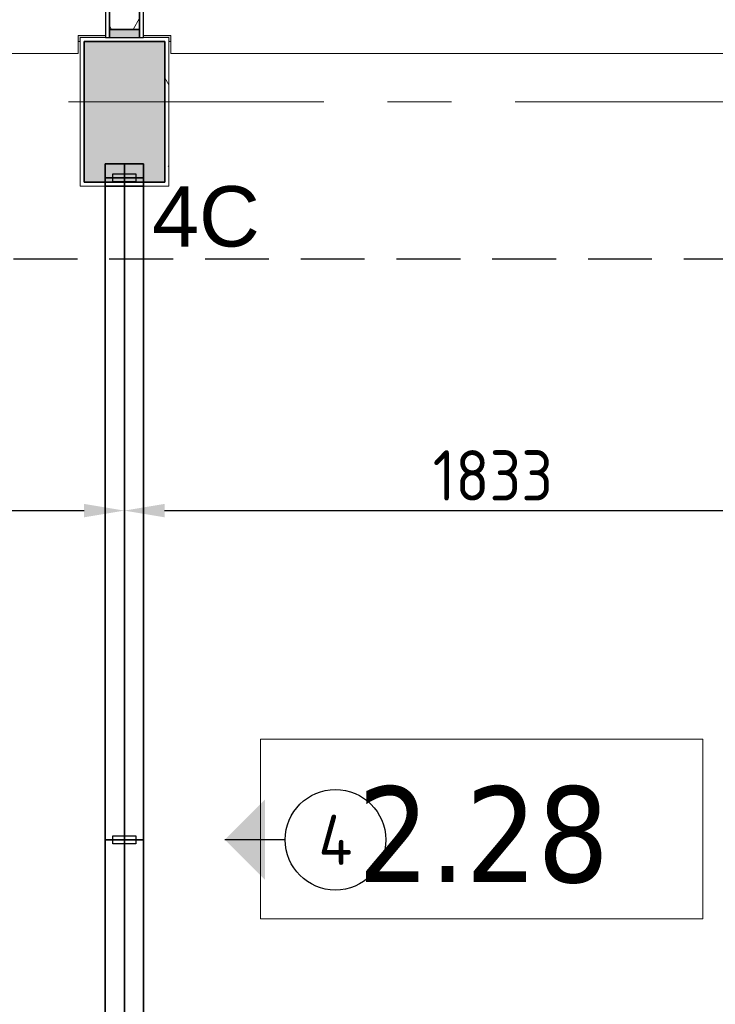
# Model space of a CAD drawing. Extents: x 2820 to 91013, y 1478 to 38178.
# Tile 32 of 182: x 11589 to 13319, y 33585 to 36032. Entities that reach past the tile are written whole.
import ezdxf
from ezdxf.enums import TextEntityAlignment as Align

# ---------------------------------------------------------------- set-up
doc = ezdxf.new("R2010")
doc.units = 0
doc.header["$LTSCALE"] = 50
doc.header["$PDSIZE"] = -5
doc.linetypes.add('HIDDEN2', pattern=[4.7625, 3.175, -1.5875])
doc.linetypes.add('Onderlegger 2e verdieping$0$stramien', pattern=[22.225, 12.7, -3.175, 3.175, -3.175])
doc.layers.get('0').update_dxf_attribs({"linetype": 'CONTINUOUS'})
doc.layers.get('DEFPOINTS').update_dxf_attribs({"linetype": 'CONTINUOUS'})
for name, color, linetype in [('AS-A38--_F----5', 2, 'CONTINUOUS'), ('AS-A38--_F---4-', 9, 'CONTINUOUS'), ('as-i38-e_f----5', 7, 'CONTINUOUS'), ('AS-I38-M_F----5_Wandmodulen', 7, 'CONTINUOUS'), ('AS-L38--', 7, 'CONTINUOUS'), ('AS-L38--_F----5', 7, 'CONTINUOUS'), ('AS-L38--_F---4-', 7, 'CONTINUOUS'), ('AS-L38--_F-23--', 3, 'CONTINUOUS'), ('AS-L38--_F1-----', 2, 'CONTINUOUS'), ('AS-L38--_F123--', 7, 'CONTINUOUS'), ('AS-M38--_F123--_Wandlengte', 1, 'CONTINUOUS'), ('AS-T38--_F----5', 7, 'CONTINUOUS'), ('AS-T38--_F-23--', 7, 'CONTINUOUS'), ('IWTEKST', 2, 'CONTINUOUS')]:
    doc.layers.add(name, color=color, linetype=linetype)
doc.layers.add('AS-I38-1_F----5', color=2, linetype='CONTINUOUS', plot=False)
doc.layers.add('IWHULPLIJN', color=40, linetype='CONTINUOUS', plot=False)
for name, color, linetype, lineweight in [('Onderlegger 2e verdieping$0$A-AREA-IDEN', 8, 'CONTINUOUS', 18), ('Onderlegger 2e verdieping$0$A-DETL-MBND', 8, 'CONTINUOUS', 18), ('Onderlegger 2e verdieping$0$A-FLOR-OTLN', 8, 'CONTINUOUS', 18), ('Onderlegger 2e verdieping$0$A-GENM', 8, 'CONTINUOUS', 18), ('Onderlegger 2e verdieping$0$A-GLAZ', 8, 'CONTINUOUS', 25), ('Onderlegger 2e verdieping$0$A-GLAZ-CWMG', 8, 'CONTINUOUS', 18), ('Onderlegger 2e verdieping$0$A-WALL-MBNI', 8, 'CONTINUOUS', 25), ('Onderlegger 2e verdieping$0$S-COLS', 8, 'CONTINUOUS', 18), ('Onderlegger 2e verdieping$0$S-GRID', 8, 'CONTINUOUS', 18)]:
    doc.layers.add(name, color=color, linetype=linetype, lineweight=lineweight)
doc.styles.add('Onderlegger 2e verdieping$0$Tahoma_1', font='TAHOMA.TTF', dxfattribs={"height": 238.040123})
doc.styles.get("Standard").update_dxf_attribs({"font": 'isocp.shx'})
doc.dimstyles.new('CWall_F2_Wandlengte', dxfattribs={"dimscale": 50, "dimtxt": 2.5, "dimasz": 2, "dimexe": 1, "dimexo": 1, "dimgap": 0.5, "dimtad": 1, "dimdec": 0, "dimdsep": 46, "dimtxsty": 'Standard', "dimcen": 2.5, "dimclrt": 2, "dimadec": 0, "dimazin": 0, "dimtfac": 1, "dimtdec": 0, "dimtix": 1, "dimtmove": 2, "dimatfit": 0, "dimfxl": 0, "dimtolj": 1, "dimtzin": 0, "dimarcsym": 0})
pattern_1 = [(0, (869, 1360), (31.75, 31.75), [15.875, -47.625]), (90, (876.938, 1352.062), (-31.75, 31.75), [15.875, -47.625])]
pattern_2 = [(0, (822.5, 1360), (31.75, 31.75), [15.875, -47.625]), (90, (830.438, 1352.062), (-31.75, 31.75), [15.875, -47.625])]

# ---------------------------------------------------------------- blocks, each defined once
blk = doc.blocks.new('Onderlegger 2e verdieping$0$42_KA leemstuc betonkolomafwerking - Type-V80-Plotview 2e Verdieping - schaal 1 op 100')
at = {"layer": 'Onderlegger 2e verdieping$0$A-GENM'}
h = blk.add_hatch(dxfattribs=at)
h.set_pattern_fill('FP_133', color=256, style=0, pattern_type=2)
h.set_pattern_definition([(0, (-12016.93, -35895.2), (406.4, 101.6), [33.528, -271.272, 33.528, -1896.872]), (0, (-12016.93, -35895.2), (406.4, 101.6), [-338.328, -271.272, 33.528, -576.072, -1016]), (0, (-12016.93, -35895.2), (406.4, 101.6), [-1219.2, 33.528, -271.272, 33.528, -677.672]), (0, (-12016.93, -35895.2), (406.4, 101.6), [-1557.528, -169.672, 33.528, -474.472]), (120, (-11864.53, -35844.4), (-291.18818, 301.15272), [33.528, -271.272, 33.528, -1896.872]), (120, (-11864.53, -35844.4), (-291.18818, 301.15272), [-338.328, -271.272, 33.528, -576.072, -1016]), (120, (-11864.53, -35844.4), (-291.18818, 301.15272), [-1219.2, 33.528, -271.272, 33.528, -677.672]), (120, (-11864.53, -35844.4), (-291.18818, 301.15272), [-1557.528, -169.672, 33.528, -474.472]), (240, (-11813.73, -35641.2), (-115.21182, -402.75272), [33.528, -271.272, 33.528, -1896.872]), (240, (-11813.73, -35641.2), (-115.21182, -402.75272), [-338.328, -271.272, 33.528, -576.072, -1016]), (240, (-11813.73, -35641.2), (-115.21182, -402.75272), [-1219.2, 33.528, -271.272, 33.528, -677.672]), (240, (-11813.73, -35641.2), (-115.21182, -402.75272), [-1557.528, -169.672, 33.528, -474.472])])
h.paths.add_polyline_path([(-277, -277), (-57, -277), (-57, 93), (-277, 93), (-277, 89.1)], flags=0)
h.paths.add_polyline_path([(-267, -267), (-267, 83), (-67, 83), (-67, -267)], flags=0)
for p, q in [((-57, 93), (-277, 93)), ((-277, 93), (-277, -277)), ((-267, 83), (-67, 83)), ((-267, -267), (-267, 83)), ((-67, 83), (-67, -267)), ((-57, -277), (-57, 93)), ((-67, -267), (-267, -267)), ((-277, -277), (-57, -277))]:
    blk.add_line(p, q, dxfattribs=at)
blk = doc.blocks.new('Onderlegger 2e verdieping$0$22_KA_systeempanel_dicht - staal-V128-Plotview 2e Verdieping - schaal 1 op 100')
at = {"layer": 'Onderlegger 2e verdieping$0$A-GLAZ', "lineweight": 18}
h = blk.add_hatch(color=256, dxfattribs=at)
h.paths.add_polyline_path([(-50, 37.5), (-50, -37.5), (-30, -37.5), (-30, 37.5)], flags=0)
h.paths.add_polyline_path([(30, 37.5), (30, -37.5), (50, -37.5), (50, 37.5)], flags=0)
h = blk.add_hatch(dxfattribs=at)
h.set_pattern_fill('FP_201', color=256, style=0, pattern_type=2)
h.set_pattern_definition([(330, (-36038.2, 11849.93), (60, 103.92305), []), (30, (-36038.2, 11849.93), (-60, 103.92305), [])])
h.paths.add_polyline_path([(-30, -37.5), (30, -37.5), (30, 37.5), (-30, 37.5)], flags=0)
at = {"layer": 'Onderlegger 2e verdieping$0$A-GLAZ'}
for p, q in [((50, 47.5), (-50, 47.5)), ((-50, 47.5), (-50, 37.5)), ((-50, 37.5), (50, 37.5)), ((-30, 37.5), (-50, 37.5)), ((-50, 37.5), (-50, -37.5)), ((30, 37.5), (-30, 37.5)), ((-30, 37.5), (-30, -37.5)), ((-30, -37.5), (-30, 37.5)), ((30, -37.5), (30, 37.5)), ((50, 37.5), (30, 37.5)), ((30, 37.5), (30, -37.5)), ((50, 37.5), (50, 47.5)), ((50, -37.5), (50, 37.5)), ((50, -37.5), (-50, -37.5)), ((-50, -37.5), (-50, -47.5)), ((-50, -37.5), (-30, -37.5)), ((-50, -47.5), (50, -47.5)), ((-30, -37.5), (30, -37.5)), ((30, -37.5), (50, -37.5)), ((50, -47.5), (50, -37.5))]:
    blk.add_line(p, q, dxfattribs=at)
blk = doc.blocks.new('Onderlegger 2e verdieping$0$43_KA_stucwerk tegen borstwering onderkant verdieping - 43_KA_stucwerk tegen borstwering onderkant verdieping-10157448-Plotview 2e Verdieping - schaal 1 op 100')
at = {"layer": 'Onderlegger 2e verdieping$0$A-DETL-MBND'}
h = blk.add_hatch(color=256, dxfattribs=at)
h.paths.add_polyline_path([(54284.3, 2828.2), (54286.6, 2828.2), (54286.6, 3088), (54283.1, 3088), (54282, 2828.4), (54284.3, 2828.2)], flags=0)
h.paths.add_polyline_path([(54283.1, 4401), (54286.6, 4401), (54286.6, 4921.4), (54283.1, 4921.4), (54283.1, 4551.5)], flags=0)
h.paths.add_polyline_path([(54283.1, 6234.4), (54286.6, 6234.4), (54286.6, 6754.7), (54283.1, 6754.7), (54283.1, 6384.9)], flags=0)
h.paths.add_polyline_path([(54283.1, 8067.7), (54286.6, 8067.7), (54286.6, 8588.1), (54283.1, 8588.1), (54283.1, 8157.6)], flags=0)
h.paths.add_polyline_path([(54286.6, 9901.1), (54286.6, 10421.4), (54283.1, 10421.4), (54283.1, 9901.1)], flags=0)
h.paths.add_polyline_path([(54286.6, 11734.4), (54286.6, 12254.7), (54283.1, 12254.7), (54283.1, 11734.4)], flags=0)
h.paths.add_polyline_path([(54286.6, 13567.7), (54286.6, 14088.7), (54283.1, 14088.7), (54283.1, 13567.7)], flags=0)
h.paths.add_polyline_path([(54283.1, 15401.7), (54286.6, 15401.7), (54286.6, 15922), (54283.1, 15922), (54283.1, 15551.5)], flags=0)
h.paths.add_polyline_path([(54286.6, 17235), (54286.6, 17755.4), (54283.1, 17755.4), (54283.1, 17235)], flags=0)
h.paths.add_polyline_path([(54286.6, 19068.4), (54286.6, 19588), (54283.1, 19588), (54283.1, 19068.4)], flags=0)
h.paths.add_polyline_path([(54283.1, 20901), (54286.6, 20901), (54286.6, 21421.4), (54283.1, 21421.4), (54283.1, 21051.5)], flags=0)
h.paths.add_polyline_path([(54286.6, 22734.4), (54286.6, 23254.7), (54283.1, 23254.7), (54283.1, 22734.4)], flags=0)
h.paths.add_polyline_path([(54283.1, 24567.7), (54286.6, 24567.7), (54286.6, 25088), (54283.1, 25088), (54283.1, 24600.6)], flags=0)
h.paths.add_polyline_path([(54286.6, 26401), (54286.6, 26921.4), (54283.1, 26921.4), (54283.1, 26401)], flags=0)
h.paths.add_polyline_path([(54283.1, 28234.4), (54286.6, 28234.4), (54286.6, 28754.7), (54283.1, 28754.7), (54283.1, 28384.9)], flags=0)
h.paths.add_polyline_path([(54283.1, 30067.7), (54286.6, 30067.7), (54286.6, 30588), (54283.1, 30588), (54283.1, 30081.6)], flags=0)
h.paths.add_polyline_path([(54283.1, 31901), (54286.6, 31901), (54286.6, 32421.4), (54283.1, 32421.4), (54283.1, 32051.5)], flags=0)
h.paths.add_polyline_path([(54283.1, 33734.4), (54286.6, 33734.4), (54286.6, 34255.4), (54283.1, 34255.4), (54283.1, 33876.2)], flags=0)
h.paths.add_polyline_path([(54283.5, 35568.4), (54286.6, 35568.4), (54286.6, 36078.2), (54036.6, 36078.2), (54036.6, 35988.2), (54196.6, 35988.2), (54196.6, 35827.9), (54283.1, 35827.9), (54283.4, 35568.4)], flags=0)
h.paths.add_polyline_path([(19068.1, 35978.2), (19076.6, 35978.2), (19076.6, 36078.2), (18923.1, 36078.2), (18923.1, 36074.7), (19068.1, 36074.7), (19068.1, 35978.3)], flags=0)
h.paths.add_polyline_path([(17234.8, 35978.2), (17239.9, 35978.2), (17240, 35988.2), (17460, 35988.2), (17460, 35978.2), (17464.9, 35978.2), (17464.9, 35993.2), (17234.8, 35993.2), (17234.8, 35984.3)], flags=0)
h.paths.add_polyline_path([(15631.6, 35978.2), (15631.6, 35993.2), (15401.4, 35993.2), (15401.4, 35978.2), (15406.6, 35978.2), (15406.6, 35988.2), (15626.6, 35988.2), (15626.6, 35978.2)], flags=0)
h.paths.add_polyline_path([(13568.1, 35978.2), (13573.3, 35978.2), (13573.3, 35988.2), (13635.8, 35989.2), (13635.8, 35993.2), (13568.1, 35993.2), (13568.1, 35984.3)], flags=0)
h.paths.add_polyline_path([(13798.3, 35978.2), (13798.3, 35993.2), (13730.8, 35993.2), (13730.8, 35988.2), (13793.3, 35988.2), (13793.3, 35978.2)], flags=0)
h.paths.add_polyline_path([(11739.9, 35978.2), (11740, 35988.2), (11802.4, 35989), (11802.4, 35993.2), (11734.8, 35993.2), (11734.8, 35978.2)], flags=0)
h.paths.add_polyline_path([(11964.9, 35978.2), (11964.9, 35993.2), (11897.4, 35993.2), (11897.4, 35988.2), (11960, 35988.2), (11960, 35978.2)], flags=0)
h.paths.add_polyline_path([(9906.6, 35978.2), (9906.6, 35988.2), (9969.1, 35988.2), (9969.1, 35993.2), (9901.4, 35993.2), (9901.4, 35978.2)], flags=0)
h.paths.add_polyline_path([(10126.6, 35978.2), (10131.6, 35978.2), (10131.6, 35993.2), (10064.1, 35993.2), (10064.1, 35988.2), (10126.6, 35988.2), (10126.6, 35984.3)], flags=0)
h.paths.add_polyline_path([(8298.3, 35978.2), (8298.3, 35993.2), (8068.1, 35993.2), (8068.1, 35978.2), (8073.3, 35978.2), (8073.3, 35988.2), (8293.3, 35988.2), (8293.3, 35978.2)], flags=0)
h.paths.add_polyline_path([(6460, 35978.2), (6464.9, 35978.2), (6464.9, 35993.2), (6234.8, 35993.2), (6234.8, 35978.2), (6239.9, 35978.2), (6240, 35988.2), (6460, 35988.2), (6460, 35984.3)], flags=0)
h.paths.add_polyline_path([(4631.6, 35978.2), (4631.6, 35993.2), (4516.6, 35993.2), (4516.6, 35988.2), (4626.6, 35988.2), (4626.6, 35978.2)], flags=0)
h.paths.add_polyline_path([(12067.7, 36074.7), (12110.1, 36074.7), (12110.1, 36078.2), (11897.4, 36078.2), (11897.4, 36074.7), (11964.9, 36074.7)], flags=0)
h.paths.add_polyline_path([(15776.8, 36074.7), (15776.8, 36078.2), (15256.4, 36078.2), (15256.4, 36074.7), (15737.1, 36074.7)], flags=0)
h.paths.add_polyline_path([(17089.8, 36074.7), (17610.1, 36074.7), (17610.1, 36078.2), (17089.8, 36078.2)], flags=0)
h.paths.add_polyline_path([(13423.1, 36074.7), (13635.8, 36074.7), (13635.8, 36078.2), (13423.1, 36078.2)], flags=0)
h.paths.add_polyline_path([(10131.6, 36074.7), (10276.8, 36074.7), (10276.8, 36078.2), (10064.1, 36078.2), (10064.1, 36074.7)], flags=0)
h.paths.add_polyline_path([(11734.8, 36074.7), (11802.4, 36074.7), (11802.4, 36078.2), (11589.8, 36078.2), (11589.8, 36074.7)], flags=0)
h.paths.add_polyline_path([(9969.1, 36074.7), (9969.1, 36078.2), (9756.4, 36078.2), (9756.4, 36074.7), (9927.2, 36074.7)], flags=0)
h.paths.add_polyline_path([(13730.8, 36074.7), (13943.4, 36074.7), (13943.4, 36078.2), (13730.8, 36078.2)], flags=0)
h.paths.add_polyline_path([(8443.4, 36074.7), (8443.4, 36078.2), (7923.1, 36078.2), (7923.1, 36074.7), (8398.3, 36074.7)], flags=0)
h.paths.add_polyline_path([(4631.6, 36074.7), (4776.8, 36074.7), (4776.8, 36078.2), (4516.6, 36078.2), (4516.6, 36074.7), (4557, 36074.7)], flags=0)
h.paths.add_polyline_path([(6089.8, 36074.7), (6610.1, 36074.7), (6610.1, 36078.2), (6089.8, 36078.2)], flags=0)
blk = doc.blocks.new('Onderlegger 2e verdieping$0$vensterbank tweede verdieping - vensterbank tweede verdieping-11898810-Plotview 2e Verdieping - schaal 1 op 100')
at = {"layer": 'Onderlegger 2e verdieping$0$A-GLAZ', "lineweight": 18}
for p, q in [((11734.8, 35948.2), (11734.8, 35993.2)), ((11734.8, 35993.2), (11802.4, 35993.2)), ((11897.4, 35993.2), (11964.9, 35993.2)), ((11964.9, 35993.2), (11964.9, 35948.2)), ((10131.6, 35948.2), (11734.8, 35948.2)), ((11964.9, 35948.2), (13568.1, 35948.2))]:
    blk.add_line(p, q, dxfattribs=at)
blk = doc.blocks.new('Onderlegger 2e verdieping$0$00_KU ruimtetag groot - 00_KU ruimtetag groot-3653893-Plotview 2e Verdieping - schaal 1 op 100')
at = {"layer": 'Onderlegger 2e verdieping$0$A-AREA-IDEN'}
for p, q in [((5.5, 2.164), (-5.5, 2.164)), ((-5.5, 2.164), (-5.5, -2.302)), ((5.5, -2.302), (5.5, 2.164)), ((-5.5, -2.302), (5.5, -2.302))]:
    blk.add_line(p, q, dxfattribs=at)
blk = doc.blocks.new('Onderlegger 2e verdieping')
at = {"layer": 'Onderlegger 2e verdieping$0$S-COLS', "lineweight": 5}
blk.add_hatch(color=256, dxfattribs=at).paths.add_polyline_path([(11949.9, 35628.2), (11949.9, 35978.2), (11749.9, 35978.2), (11749.9, 35628.2)], flags=0)
at = {"layer": 'Onderlegger 2e verdieping$0$A-FLOR-OTLN'}
for p, q in [((11739.9, 35978.2), (11734.8, 35978.2)), ((11964.9, 35978.2), (11959.9, 35978.2))]:
    blk.add_line(p, q, dxfattribs=at)
at = {"layer": 'Onderlegger 2e verdieping$0$A-GLAZ-CWMG', "lineweight": 35}
blk.add_line((11897.4, 35618.2), (11802.4, 35618.2), dxfattribs=at)
at = {"layer": 'Onderlegger 2e verdieping$0$S-COLS', "lineweight": 35}
for p, q in [((11949.9, 35978.2), (11749.9, 35978.2)), ((11749.9, 35978.2), (11749.9, 35628.2)), ((11949.9, 35628.2), (11949.9, 35978.2)), ((11749.9, 35628.2), (11949.9, 35628.2))]:
    blk.add_line(p, q, dxfattribs=at)
at = {"layer": 'Onderlegger 2e verdieping$0$S-GRID', "linetype": 'Onderlegger 2e verdieping$0$stramien'}
blk.add_line((2820.4, 35828.2), (55386.6, 35828.2), dxfattribs=at)
at = {"layer": 'Onderlegger 2e verdieping$0$A-AREA-IDEN', "xscale": 99.99999999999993, "yscale": 99.99999999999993, "zscale": 99.99999999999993}
blk.add_blockref('Onderlegger 2e verdieping$0$00_KU ruimtetag groot - 00_KU ruimtetag groot-3653893-Plotview 2e Verdieping - schaal 1 op 100', (12738, 34027.6), dxfattribs=at)
at = {"layer": 'Onderlegger 2e verdieping$0$A-GENM'}
blk.add_blockref('Onderlegger 2e verdieping$0$42_KA leemstuc betonkolomafwerking - Type-V80-Plotview 2e Verdieping - schaal 1 op 100', (12016.9, 35895.2), dxfattribs=at)
at = {"layer": 'Onderlegger 2e verdieping$0$A-GLAZ'}
blk.add_blockref('Onderlegger 2e verdieping$0$vensterbank tweede verdieping - vensterbank tweede verdieping-11898810-Plotview 2e Verdieping - schaal 1 op 100', (0, 0), dxfattribs=at)
at = {"layer": 'Onderlegger 2e verdieping$0$A-GLAZ', "lineweight": 18, "rotation": 90}
blk.add_blockref('Onderlegger 2e verdieping$0$22_KA_systeempanel_dicht - staal-V128-Plotview 2e Verdieping - schaal 1 op 100', (11849.9, 36038.2), dxfattribs=at)
at = {"layer": 'Onderlegger 2e verdieping$0$A-WALL-MBNI', "lineweight": 18}
blk.add_blockref('Onderlegger 2e verdieping$0$43_KA_stucwerk tegen borstwering onderkant verdieping - 43_KA_stucwerk tegen borstwering onderkant verdieping-10157448-Plotview 2e Verdieping - schaal 1 op 100', (0, 0), dxfattribs=at)
at = {"layer": 'Onderlegger 2e verdieping$0$A-AREA-IDEN', "insert": (12742.5, 34126.9), "char_height": 238.04, "width": 768, "attachment_point": 2, "line_spacing_factor": 1.000232, "style": 'Onderlegger 2e verdieping$0$Tahoma_1'}
blk.add_mtext('2.28', dxfattribs=at)
blk = doc.blocks.new('WandNr2-_CTA01')
at = {"layer": 'AS-T38--_F-23--', "color": 0, "linetype": 'ByBlock'}
blk.add_line((0, -5), (0, -2), dxfattribs=at)
blk.add_circle((0, -7.5), 2.5, dxfattribs=at)
blk.add_solid([(0, -2), (2, -4), (-2, -4)], dxfattribs=at)
blk.add_attdef('WANDNR', text='', height=2.5, dxfattribs=at).set_placement((0, -7.5), align=Align.MIDDLE)
blk = doc.blocks.new('WandNr5o_CTA01')
at = {"layer": 'AS-T38--_F----5', "color": 0, "linetype": 'ByBlock'}
blk.add_circle((0, -18), 2.5, dxfattribs=at)
blk.add_attdef('WANDNR', text='', height=2.5, dxfattribs=at).set_placement((0, -18), align=Align.MIDDLE)
blk = doc.blocks.new('BvnAans-_CTA01')
at = {"layer": 'AS-L38--_F----5', "color": 0, "invisible_edges": 10}
blk.add_3dface([(0, 0), (1, 0), (1, 0, 1), (0, 0, 1)], dxfattribs=at)
at = {"layer": 'AS-L38--_F---4-', "invisible_edges": 10}
for points in [[(0, 0.5), (1, 0.5), (1, 0.5, 1), (0, 0.5, 1)], [(0, -0.5), (1, -0.5), (1, -0.5, 1), (0, -0.5, 1)]]:
    blk.add_3dface(points, dxfattribs=at)
at = {"layer": 'AS-L38--_F---4-'}
blk.add_3dface([(0, -0.5, 1), (0, 0.5, 1), (1, 0.5, 1), (1, -0.5, 1)], dxfattribs=at)
blk = doc.blocks.new('OndrAans_CTA01')
at = {"layer": 'AS-L38--_F----5', "color": 0, "invisible_edges": 10}
blk.add_3dface([(0, 0), (1, 0), (1, 0, 1), (0, 0, 1)], dxfattribs=at)
at = {"layer": 'AS-L38--_F---4-', "invisible_edges": 10}
for points in [[(0, 0.5), (1, 0.5), (1, 0.5, 1), (0, 0.5, 1)], [(0, -0.5), (1, -0.5), (1, -0.5, 1), (0, -0.5, 1)]]:
    blk.add_3dface(points, dxfattribs=at)
at = {"layer": 'AS-L38--_F123--', "color": 0}
blk.add_3dface([(0, -0.5), (1, -0.5), (1, 0.5), (0, 0.5)], dxfattribs=at)
blk = doc.blocks.new('Q0WDSTL-_CTA01')
at = {"layer": 'AS-L38--_F-23--'}
for p, q in [((0, 0.3), (0, 0.5)), ((0, -0.3), (0, -0.5))]:
    blk.add_line(p, q, dxfattribs=at)
at = {"layer": 'AS-L38--_F-23--', "color": 1}
blk.add_lwpolyline([(0, 0.3), (1, 0.3), (1, -0.3), (0, -0.3)], dxfattribs=at)
at = {"layer": 'AS-L38--_F1-----'}
blk.add_lwpolyline([(0, 0.5), (0, -0.5)], dxfattribs=at)
blk = doc.blocks.new('D1------_CTA01')
at = {"layer": 'AS-L38--_F----5', "color": 0}
blk.add_3dface([(0, 0), (1, 0), (1, 0, 1), (0, 0, 1)], dxfattribs=at)
at = {"layer": 'AS-L38--_F---4-'}
for points in [[(0, 0.5), (1, 0.5), (1, 0.5, 1), (0, 0.5, 1)], [(0, -0.5), (1, -0.5), (1, -0.5, 1), (0, -0.5, 1)]]:
    blk.add_3dface(points, dxfattribs=at)
blk = doc.blocks.new('QWND6---_CTA01')
at = {"layer": 'AS-A38--_F----5', "extrusion": (0, -1, 0)}
h = blk.add_hatch(dxfattribs=at)
h.set_pattern_fill('CROSS', color=256, scale=5, style=0)
h.set_pattern_definition(pattern_1)
h.paths.add_polyline_path([(0, 940), (1738, 940), (1738, 1780), (0, 1780)])
at = {"layer": 'AS-A38--_F---4-', "extrusion": (0, -1, 0)}
h = blk.add_hatch(dxfattribs=at)
h.set_pattern_fill('CROSS', color=256, scale=5, style=0)
h.set_pattern_definition(pattern_1)
h.paths.add_polyline_path([(0, 940), (1738, 940), (1738, 1780), (0, 1780)])
h = blk.add_hatch(dxfattribs=at)
h.set_pattern_fill('CROSS', color=256, scale=5, style=0)
h.set_pattern_definition(pattern_1)
h.paths.add_polyline_path([(0, 940), (1738, 940), (1738, 1780), (0, 1780)])
at = {"layer": 'DEFPOINTS'}
blk.add_point((0, 0, 2700), dxfattribs=at)
at = {"layer": 'AS-L38--', "yscale": 95}
for name, p, xscale, zscale in [('BvnAans-_CTA01', (0, 0, 2660), 1738, 40), ('OndrAans_CTA01', (0, 0), 1738, 60), ('Q0WDSTL-_CTA01', (0, 0), 10, 10), ('D1------_CTA01', (0, 0, 1780), 1738, 880), ('D1------_CTA01', (0, 0, 940), 1738, 840), ('D1------_CTA01', (0, 0, 60), 1738, 880)]:
    blk.add_blockref(name, p, dxfattribs=dict(at, xscale=xscale, zscale=zscale))
at = {"layer": 'AS-L38--', "xscale": 10, "yscale": 95, "zscale": 10, "rotation": 180}
blk.add_blockref('Q0WDSTL-_CTA01', (1738, 0), dxfattribs=at)
at = {"layer": 'AS-I38-1_F----5', "extrusion": (0, -1, 0)}
blk.add_text('1', height=90, dxfattribs=at).set_placement((40, 130))
at = {"layer": 'AS-I38-M_F----5_Wandmodulen', "extrusion": (0, -1, 0)}
blk.add_text('AH-Z1', height=125, rotation=90, dxfattribs=at).set_placement((869, 2750), align=Align.MIDDLE_LEFT)
blk = doc.blocks.new('*D118')
at = {"layer": 'AS-M38--_F123--_Wandlengte', "color": 0, "lineweight": -2}
for p, q in [((10016.6, 37128.2), (10016.6, 34762.2)), ((11849.6, 32004.7), (11849.6, 34862.2)), ((10116.6, 34812.2), (11749.6, 34812.2))]:
    blk.add_line(p, q, dxfattribs=at)
at = {"layer": 'AS-M38--_F123--_Wandlengte', "color": 0}
for points in [[(10116.6, 34828.9), (10116.6, 34795.6), (10016.6, 34812.2)], [(11749.6, 34828.9), (11749.6, 34795.6), (11849.6, 34812.2)]]:
    blk.add_solid(points, dxfattribs=at)
at = {"layer": 'DEFPOINTS', "color": 0}
for p in [(10016.6, 37178.2), (11849.6, 34812.2), (11849.6, 31954.7, -200)]:
    blk.add_point(p, dxfattribs=at)
at = {"layer": 'AS-M38--_F123--_Wandlengte', "color": 2, "insert": (10933.1, 34899.7), "char_height": 125, "attachment_point": 5}
blk.add_mtext('\\A1;1833', dxfattribs=at)
blk = doc.blocks.new('*D119')
at = {"layer": 'AS-M38--_F123--_Wandlengte', "color": 0, "lineweight": -2}
for p, q in [((11849.6, 32004.7), (11849.6, 34862.2)), ((13682.6, 32161.2), (13682.6, 34862.2)), ((11949.6, 34812.2), (13582.6, 34812.2))]:
    blk.add_line(p, q, dxfattribs=at)
at = {"layer": 'AS-M38--_F123--_Wandlengte', "color": 0}
for points in [[(11949.6, 34828.9), (11949.6, 34795.6), (11849.6, 34812.2)], [(13582.6, 34828.9), (13582.6, 34795.6), (13682.6, 34812.2)]]:
    blk.add_solid(points, dxfattribs=at)
at = {"layer": 'DEFPOINTS', "color": 0}
for p in [(13682.6, 34812.2), (13682.6, 32111.2, -300), (11849.6, 31954.7, -200)]:
    blk.add_point(p, dxfattribs=at)
at = {"layer": 'AS-M38--_F123--_Wandlengte', "color": 2, "insert": (12766.1, 34899.7), "char_height": 125, "attachment_point": 5}
blk.add_mtext('\\A1;1833', dxfattribs=at)
blk = doc.blocks.new('QEND8---_CTA01')
at = {"layer": 'AS-L38--_F----5', "color": 0, "invisible_edges": 1}
for points in [[(0, 0), (0, 0, 60), (35, 0, 60), (35, 0)], [(0, 0, 60), (0, 0, 2660), (35, 0, 2660), (35, 0, 60)], [(0, 0, 2660), (0, 0, 2700), (35, 0, 2700), (35, 0, 2660)]]:
    blk.add_3dface(points, dxfattribs=at)
at = {"layer": 'AS-L38--_F---4-'}
for points in [[(35, 47.5), (35, 47.5, 60), (0, 47.5, 60), (0, 47.5)], [(35, 47.5, 60), (35, 47.5, 2660), (0, 47.5, 2660), (0, 47.5, 60)], [(35, 47.5, 2660), (35, 47.5, 2700), (0, 47.5, 2700), (0, 47.5, 2660)], [(0, -47.5, 2700), (35, -47.5, 2700), (35, 47.5, 2700), (0, 47.5, 2700)], [(35, -47.5), (35, -47.5, 60), (35, 47.5, 60), (35, 47.5)], [(35, -47.5, 60), (35, -47.5, 2660), (35, 47.5, 2660), (35, 47.5, 60)], [(35, -47.5, 2660), (35, -47.5, 2700), (35, 47.5, 2700), (35, 47.5, 2660)], [(0, -47.5), (0, -47.5, 60), (35, -47.5, 60), (35, -47.5)], [(0, -47.5, 60), (0, -47.5, 2660), (35, -47.5, 2660), (35, -47.5, 60)], [(0, -47.5, 2660), (0, -47.5, 2700), (35, -47.5, 2700), (35, -47.5, 2660)]]:
    blk.add_3dface(points, dxfattribs=at)
at = {"layer": 'AS-L38--_F123--', "color": 0}
blk.add_lwpolyline([(0, -47.5), (35, -47.5), (35, 47.5), (0, 47.5)], dxfattribs=at)
at = {"layer": 'DEFPOINTS'}
blk.add_point((35, 0, 2700), dxfattribs=at)
at = {"layer": 'AS-L38--', "color": 0, "xscale": 10, "yscale": 95, "zscale": 10}
blk.add_blockref('Q0WDSTL-_CTA01', (0, 0), dxfattribs=at)
at = {"layer": 'as-i38-e_f----5', "extrusion": (0, -1, 0)}
blk.add_text('D4C', height=125, rotation=90, dxfattribs=at).set_placement((35, 2750), align=Align.MIDDLE_LEFT)
blk = doc.blocks.new('QWND12--_CTA01')
at = {"layer": 'AS-A38--_F----5', "extrusion": (0, -1, 0)}
h = blk.add_hatch(dxfattribs=at)
h.set_pattern_fill('CROSS', color=256, scale=5, style=0)
h.set_pattern_definition(pattern_2)
h.paths.add_polyline_path([(0, 940), (1645, 940), (1645, 1780), (0, 1780)])
at = {"layer": 'AS-A38--_F---4-', "extrusion": (0, -1, 0)}
h = blk.add_hatch(dxfattribs=at)
h.set_pattern_fill('CROSS', color=256, scale=5, style=0)
h.set_pattern_definition(pattern_2)
h.paths.add_polyline_path([(0, 940), (1645, 940), (1645, 1780), (0, 1780)])
h = blk.add_hatch(dxfattribs=at)
h.set_pattern_fill('CROSS', color=256, scale=5, style=0)
h.set_pattern_definition(pattern_2)
h.paths.add_polyline_path([(0, 940), (1645, 940), (1645, 1780), (0, 1780)])
at = {"layer": 'DEFPOINTS'}
blk.add_point((0, 0, 2700), dxfattribs=at)
at = {"layer": 'AS-L38--', "yscale": 95}
for name, p, xscale, zscale in [('BvnAans-_CTA01', (0, 0, 2660), 1645, 40), ('OndrAans_CTA01', (0, 0), 1645, 60), ('Q0WDSTL-_CTA01', (0, 0), 10, 10), ('D1------_CTA01', (0, 0, 1780), 1645, 880), ('D1------_CTA01', (0, 0, 940), 1645, 840), ('D1------_CTA01', (0, 0, 60), 1645, 880)]:
    blk.add_blockref(name, p, dxfattribs=dict(at, xscale=xscale, zscale=zscale))
at = {"layer": 'AS-L38--', "xscale": 10, "yscale": 95, "zscale": 10, "rotation": 180}
blk.add_blockref('Q0WDSTL-_CTA01', (1645, 0), dxfattribs=at)
at = {"layer": 'AS-I38-1_F----5', "extrusion": (0, -1, 0)}
blk.add_text('98', height=90, dxfattribs=at).set_placement((40, 130))
at = {"layer": 'AS-I38-M_F----5_Wandmodulen', "extrusion": (0, -1, 0)}
blk.add_text('AH-Z1', height=125, rotation=90, dxfattribs=at).set_placement((822.5, 2750), align=Align.MIDDLE_LEFT)

msp = doc.modelspace()

# ---------------------------------------------------------------- linework, layer by layer
at = {"layer": 'AS-L38--_F----5', "extrusion": (1, -2.83275e-16, 2.22045e-16)}
for p, q in [((11849.6, 35617.2, 2700), (11849.6, 35617.2, 3063)), ((11849.6, 35617.2, 3063), (11849.6, 35437.2, 3063)), ((11849.6, 35437.2, 2700), (11849.6, 35617.2, 3063)), ((11849.6, 35437.2, 3063), (11849.6, 35617.2, 2700)), ((11849.6, 35437.2, 3063), (11849.6, 35437.2, 2700))]:
    msp.add_line(p, q, dxfattribs=at)
at = {"layer": 'IWHULPLIJN'}
msp.add_line((11849.6, 35617.2), (11849.6, 32161.2), dxfattribs=at)
at = {"layer": 'IWTEKST', "linetype": 'HIDDEN2'}
msp.add_line((4906.6, 35438.2), (57185, 35438.2), dxfattribs=at)

# ---------------------------------------------------------------- block references
msp.add_blockref('Onderlegger 2e verdieping', (0, 0))
at = {"layer": 'AS-L38--', "rotation": 89.99999999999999}
for name, p in [('QEND8---_CTA01', (11849.6, 35639.2)), ('QWND12--_CTA01', (11849.6, 33994.2)), ('QWND6---_CTA01', (11849.6, 32256.2))]:
    msp.add_blockref(name, p, dxfattribs=at)
at = {"layer": 'AS-L38--', "extrusion": (1, 0, 0)}
ref = msp.add_blockref('WandNr5o_CTA01', (34788.2, -100, 11849.6), dxfattribs=dict(at, xscale=50, yscale=50, zscale=50))
ref.add_attrib('WANDNR', '4', dxfattribs={"layer": 'AS-T38--_F----5', "color": 0, "linetype": 'ByBlock', "extrusion": (1, 0, 0), "height": 125}).set_placement((34788.2, -1000, 11849.6), align=Align.MIDDLE)
at = {"layer": 'AS-L38--'}
ref = msp.add_blockref('WandNr2-_CTA01', (11999.6, 33994.2), dxfattribs=dict(at, xscale=50, yscale=50, zscale=50, rotation=90))
ref.add_attrib('WANDNR', '4', dxfattribs={"layer": 'AS-T38--_F-23--', "color": 0, "linetype": 'ByBlock', "height": 125}).set_placement((12374.6, 33994.2), align=Align.MIDDLE)

# ---------------------------------------------------------------- texts
at = {"layer": 'IWTEKST', "insert": (11918.7, 35618.6, 120), "char_height": 150, "width": 3405, "attachment_point": 1}
msp.add_mtext('{\\fArial|b0|i0|c0|p34;4C}', dxfattribs=at)

# ---------------------------------------------------------------- dimensions: what is measured, and where the dimension line sits
at = {"layer": 'AS-M38--_F123--_Wandlengte'}
for base, p1, p2, picture, middle in [((11849.6, 34812.2), (10016.6, 37178.2), (11849.6, 31954.7, -200), '*D118', (10933.1, 34899.7)), ((13682.6, 34812.2), (11849.6, 31954.7, -200), (13682.6, 32111.2, -300), '*D119', (12766.1, 34899.7))]:
    dim = msp.add_linear_dim(base=base, p1=p1, p2=p2, dimstyle='CWall_F2_Wandlengte', dxfattribs=at)
    dim.commit()
    dim.dimension.update_dxf_attribs({"geometry": picture, "text_midpoint": middle})

doc.saveas('drawing.dxf')
